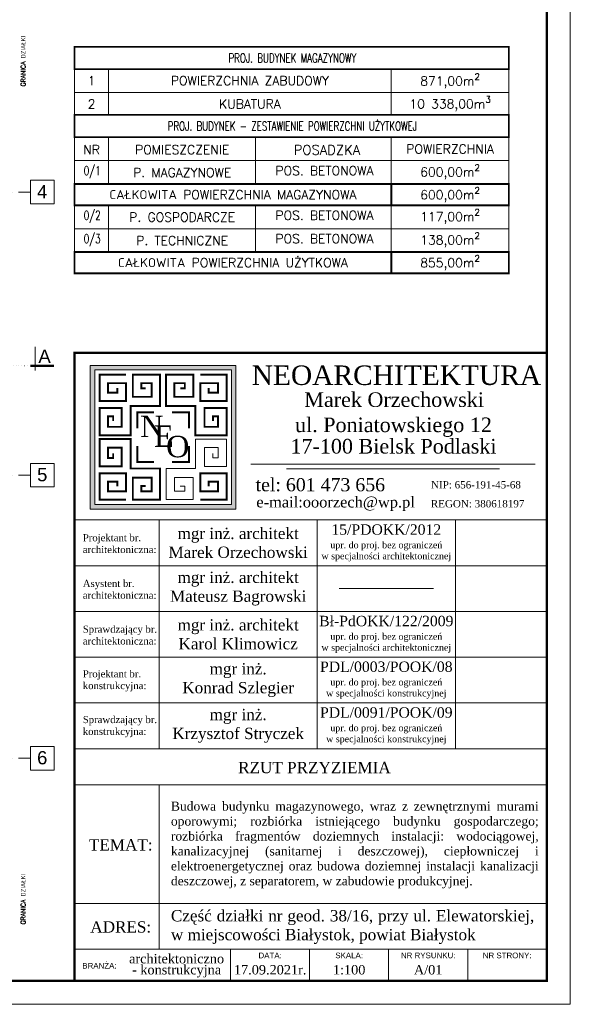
# Model space of a CAD drawing. Header units: millimetres. Extents: x 16720 to 74016, y 25810 to 81213.
# Tile 137 of 256: x 35506 to 36672, y 29136 to 31223. Entities that reach past the tile are written whole.
import ezdxf

# ---------------------------------------------------------------- set-up
doc = ezdxf.new("R2010")
doc.units = ezdxf.units.MM
doc.linetypes.add('ACAD_ISO07W100', pattern=[3, 0, -3])
doc.linetypes.add('DASHDOTX2', pattern=[50.8, 25.4, -12.7, 0, -12.7])
for name, color, linetype, lineweight in [('_O_KROPKOWANE', 2, 'ACAD_ISO07W100', 9), ('_O_OPISY', 110, 'Continuous', 9), ('_O_PRZEKROJOWE', 22, 'Continuous', 9), ('_OPISY', 110, 'Continuous', 9), ('_OŚ', 165, 'DASHDOTX2', 9), ('_RAMKA', 212, 'Continuous', 9)]:
    doc.layers.add(name, color=color, linetype=linetype, lineweight=lineweight)
doc.styles.add('ROMAN', font='romans.shx', dxfattribs={"width": 0.7})
doc.styles.get("Standard").update_dxf_attribs({"font": 'arial.ttf'})

msp = doc.modelspace()

# ---------------------------------------------------------------- hatches: boundary and pattern name
at = {"layer": '_OPISY'}
h = msp.add_hatch(color=256, dxfattribs=at)
h.dxf.hatch_style = 1
h.paths.add_polyline_path([(35654.8, 30490.1), (35654.8, 30185.7), (35963.5, 30185.7), (35963.5, 30490.1)])
h.paths.add_polyline_path([(35953.9, 30480.5), (35953.9, 30195.3), (35664.4, 30195.3), (35664.4, 30480.5)], flags=16)
h.paths.add_polyline_path([(35745.6, 30413.8), (35823.4, 30413.8), (35823.4, 30307.1), (35745.6, 30307.1)], flags=24)
h.paths.add_polyline_path([(35774.7, 30393.1), (35843.1, 30393.1), (35843.1, 30287.1), (35774.7, 30287.1)], flags=24)
h.paths.add_polyline_path([(35800.3, 30371), (35874.1, 30371), (35874.1, 30264.1), (35800.3, 30264.1)], flags=24)

# ---------------------------------------------------------------- linework, layer by layer
at = {"layer": '_O_KROPKOWANE', "ltscale": 2}
msp.add_line((30465.2, 30489.4), (35528.2, 30489.4), dxfattribs=at)
at = {"layer": '_O_PRZEKROJOWE'}
msp.add_lwpolyline([(35538.2, 30479.4), (35538.2, 30529.4)], dxfattribs=at)
at = {"layer": '_O_PRZEKROJOWE', "const_width": 5}
msp.add_lwpolyline([(35528.2, 30489.4), (35578.2, 30489.4)], dxfattribs=at)
at = {"layer": '_OPISY'}
for p, q in [((35621.7, 31117.9), (35621.7, 31021)), ((35643.2, 31117.9), (36541.7, 31117.9)), ((35693.8, 31117.9), (35693.8, 31021)), ((36292.5, 31117.9), (36292.5, 31021)), ((36541.7, 31021), (36541.7, 31117.9)), ((35621.7, 31068.4), (36541.7, 31068.4)), ((35621.7, 31021), (36541.7, 31021)), ((35621.7, 30973.7), (35621.7, 30874.6)), ((35693.8, 30973.7), (35693.8, 30874.6)), ((36004.8, 30973.7), (36004.8, 30874.6)), ((36292.5, 30973.7), (36292.5, 30874.6)), ((36541.7, 30874.6), (36541.7, 30973.7)), ((35621.7, 30924.1), (36541.7, 30924.1)), ((35621.7, 30874.6), (36541.7, 30874.6)), ((35621.7, 30829.5), (35621.7, 30730.4)), ((35621.7, 30829.5), (36541.7, 30829.5)), ((35621.7, 30829.5), (36541.7, 30829.5)), ((35693.8, 30829.5), (35693.8, 30730.4)), ((36004.8, 30829.5), (36004.8, 30730.4)), ((36292.5, 30829.5), (36292.5, 30730.4)), ((36541.7, 30730.4), (36541.7, 30829.5)), ((35621.7, 30779.9), (36541.7, 30779.9)), ((35943.7, 30333.8), (35877.6, 30333.8)), ((35877.6, 30333.8), (35877.6, 30271.5)), ((35943.7, 30276), (35943.7, 30333.8)), ((35925.8, 30315.9), (35896.9, 30315.9)), ((35896.9, 30315.9), (35896.9, 30276)), ((35925.8, 30293.9), (35925.8, 30315.9)), ((35914.8, 30303.5), (35914.8, 30293.9)), ((35914.8, 30293.9), (35925.8, 30293.9)), ((35877.6, 30271.5), (35815.4, 30271.5)), ((35815.4, 30271.5), (35815.4, 30205.5)), ((35896.9, 30276), (35943.7, 30276)), ((36597.4, 30280.6), (35995, 30280.6)), ((36522.1, 30270.6), (36070.3, 30270.6)), ((35873.2, 30252.3), (35833.3, 30252.3)), ((35833.3, 30252.3), (35833.3, 30223.4)), ((35873.2, 30205.5), (35873.2, 30252.3)), ((35833.3, 30223.4), (35855.3, 30223.4)), ((35855.3, 30234.4), (35845.7, 30234.4)), ((35855.3, 30223.4), (35855.3, 30234.4)), ((35815.4, 30205.5), (35873.2, 30205.5)), ((36182, 30017), (36382, 30017))]:
    msp.add_line(p, q, dxfattribs=at)
at = {"layer": '_OPISY', "ltscale": 10, "const_width": 3.83, "elevation": 0}
msp.add_lwpolyline([(35621.7, 31165.3), (36541.7, 31165.3), (36541.7, 31117.9), (35621.7, 31117.9)], close=True, dxfattribs=at)
at = {"layer": '_OPISY', "ltscale": 10, "const_width": 3.83}
msp.add_lwpolyline([(35621.7, 31021), (36541.7, 31021), (36541.7, 30973.7), (35621.7, 30973.7)], close=True, dxfattribs=at)
for points in [[(35621.7, 30874.6), (36541.7, 30874.6), (36541.7, 30829.5), (35621.7, 30829.5), (35621.7, 30874.6)], [(35621.7, 30730.4), (36541.7, 30730.4), (36541.7, 30685.3), (35621.7, 30685.3), (35621.7, 30730.4)]]:
    msp.add_lwpolyline(points, dxfattribs=at)
at = {"layer": '_OPISY'}
for points, const_width in [([(36292.5, 30874.6), (36292.5, 30829.5)], 4.52), ([(36292.5, 30730.4), (36292.5, 30685.3)], 4.52), ([(35703.5, 30372.3), (35703.5, 30381.9), (35692.5, 30381.9), (35692.5, 30359.9), (35721.4, 30359.9), (35721.4, 30399.8), (35674.6, 30399.8), (35674.6, 30342), (35740.7, 30342), (35740.7, 30404.2), (35802.9, 30404.2), (35802.9, 30470.3), (35745.1, 30470.3), (35745.1, 30423.5), (35785, 30423.5), (35785, 30452.4), (35763, 30452.4), (35763, 30441.4), (35772.6, 30441.4)], 4.13), ([(35730.4, 30470.3), (35674.6, 30470.3), (35674.6, 30414.5), (35730.4, 30414.5), (35730.4, 30452.4), (35692.5, 30452.4), (35692.5, 30432.4), (35712.5, 30432.4), (35712.5, 30442)], 4.13), ([(35914.8, 30372.3), (35914.8, 30381.9), (35925.8, 30381.9), (35925.8, 30359.9), (35896.9, 30359.9), (35896.9, 30399.8), (35943.7, 30399.8), (35943.7, 30342), (35877.6, 30342), (35877.6, 30404.2), (35815.4, 30404.2), (35815.4, 30470.3), (35873.2, 30470.3), (35873.2, 30423.5), (35833.3, 30423.5), (35833.3, 30452.4), (35855.3, 30452.4), (35855.3, 30441.4), (35845.7, 30441.4)], 4.13), ([(35887.9, 30470.3), (35943.7, 30470.3), (35943.7, 30414.5), (35887.9, 30414.5), (35887.9, 30452.4), (35925.8, 30452.4), (35925.8, 30432.4), (35905.8, 30432.4), (35905.8, 30442)], 4.13), ([(35754.4, 30356.8), (35754.4, 30390.5), (35790.2, 30390.5)], 4.13), ([(35828.1, 30390.5), (35863.9, 30390.5), (35863.9, 30356.8)], 4.13), ([(35703.5, 30303.5), (35703.5, 30293.9), (35692.5, 30293.9), (35692.5, 30315.9), (35721.4, 30315.9), (35721.4, 30276), (35674.6, 30276), (35674.6, 30333.8), (35740.7, 30333.8), (35740.7, 30271.5), (35802.9, 30271.5), (35802.9, 30205.5), (35745.1, 30205.5), (35745.1, 30252.3), (35785, 30252.3), (35785, 30223.4), (35763, 30223.4), (35763, 30234.4), (35772.6, 30234.4)], 4.13), ([(35790.2, 30285.3), (35754.4, 30285.3), (35754.4, 30318.9)], 4.13), ([(35863.9, 30318.9), (35863.9, 30285.3), (35828.1, 30285.3)], 4.13), ([(35730.4, 30205.5), (35674.6, 30205.5), (35674.6, 30261.3), (35730.4, 30261.3), (35730.4, 30223.4), (35692.5, 30223.4), (35692.5, 30243.4), (35712.5, 30243.4), (35712.5, 30233.8)], 4.13), ([(35887.9, 30205.5), (35943.7, 30205.5), (35943.7, 30261.3), (35887.9, 30261.3), (35887.9, 30223.4), (35925.8, 30223.4), (35925.8, 30243.4), (35905.8, 30243.4), (35905.8, 30233.8)], 4.13)]:
    msp.add_lwpolyline(points, dxfattribs=dict(at, const_width=const_width))
for points in [[(35654.8, 30490.1), (35963.5, 30490.1), (35963.5, 30185.7), (35654.8, 30185.7)], [(35664.4, 30480.5), (35953.9, 30480.5), (35953.9, 30195.3), (35664.4, 30195.3)]]:
    msp.add_lwpolyline(points, close=True, dxfattribs=at)
at = {"layer": '_OŚ'}
for p, q in [((35528.2, 30857.4), (30465.2, 30857.4)), ((35528.2, 30257.4), (30465.2, 30257.4)), ((35528.2, 29657.4), (30465.2, 29657.4))]:
    msp.add_line(p, q, dxfattribs=at)
at = {"layer": '_OŚ', "linetype": 'ByBlock'}
for points in [[(35528.2, 30832.4), (35578.2, 30832.4), (35578.2, 30882.4), (35528.2, 30882.4)], [(35528.2, 30232.4), (35578.2, 30232.4), (35578.2, 30282.4), (35528.2, 30282.4)], [(35528.2, 29632.4), (35578.2, 29632.4), (35578.2, 29682.4), (35528.2, 29682.4)]]:
    msp.add_lwpolyline(points, close=True, dxfattribs=at)
at = {"layer": '_RAMKA'}
for p, q in [((35621.7, 30162.4), (36621.7, 30162.4)), ((35801.1, 30162.4), (35801.1, 29677.6)), ((36135.4, 30162.4), (36135.4, 29677.6)), ((36428.6, 30162.4), (36428.6, 29677.6)), ((35621.7, 30065.4), (36621.7, 30065.4)), ((35621.7, 29968.5), (36621.7, 29968.5)), ((35621.7, 29871.5), (36621.7, 29871.5)), ((35621.7, 29774.6), (36621.7, 29774.6)), ((35621.7, 29677.6), (36621.7, 29677.6)), ((35621.7, 29600.7), (36621.7, 29600.7)), ((35801.1, 29600.7), (35801.1, 29252.8)), ((35621.7, 29349.7), (36621.7, 29349.7)), ((35621.7, 29252.8), (36621.7, 29252.8)), ((35952.3, 29185.8), (35952.3, 29252.8)), ((36119.6, 29185.8), (36119.6, 29252.8)), ((36287, 29185.8), (36287, 29252.8)), ((36454.4, 29185.8), (36454.4, 29252.8))]:
    msp.add_line(p, q, dxfattribs=at)
msp.add_lwpolyline([(30171.7, 33335.8), (36671.7, 33335.8), (36671.7, 29135.8), (30171.7, 29135.8)], close=True, dxfattribs=at)
at = {"layer": '_RAMKA', "const_width": 5}
msp.add_lwpolyline([(30221.7, 33285.8), (36621.7, 33285.8), (36621.7, 29185.8), (30371.7, 29185.8), (30371.7, 32105.8), (30221.7, 32105.8)], close=True, dxfattribs=at)
msp.add_lwpolyline([(36621.7, 29185.8), (35621.7, 29185.8), (35621.7, 30516.8), (36621.7, 30516.8), (36621.7, 29185.8)], dxfattribs=at)

# ---------------------------------------------------------------- texts
at = {"layer": '_O_OPISY', "insert": (35558.2, 30509.4), "char_height": 28, "attachment_point": 5}
msp.add_mtext_dynamic_manual_height_columns('\\pxqc;A', width=127.013, gutter_width=12.5, heights=[0], dxfattribs=at)
at = {"layer": '_OPISY', "color": 1, "char_height": 9.579, "width": 299.326, "attachment_point": 5, "rotation": 89.9988}
for insert in [(35512.9, 31134.9), (35512.9, 29358.5)]:
    msp.add_mtext('{\\Fsimplex|c238;GRANICA DZIAŁKI}', dxfattribs=dict(at, insert=insert))
at = {"layer": '_OPISY', "char_height": 19.158, "attachment_point": 5, "style": 'ROMAN'}
for s, insert, width in [('PROJ. BUDYNEK MAGAZYNOWY', (36083.1, 31141.6), 922.775), ('PROJ. BUDYNEK - ZESTAWIENIE POWIERZCHNI UŻYTKOWEJ', (36083.1, 30997.3), 922.775), ('{\\Fsimplex|c238;0/1}', (35659.1, 30899.6), 516.19), ('{\\Fsimplex|c238;0/2}', (35659.1, 30805), 516.19), ('{\\Fsimplex|c238;0/3}', (35659.1, 30755.4), 516.19)]:
    msp.add_mtext(s, dxfattribs=dict(at, insert=insert, width=width))
at = {"layer": '_OPISY', "char_height": 19.158, "attachment_point": 5}
for s, insert, width in [('{\\Fsimplex|c238;1}', (35657.8, 31093.7), 72.103), ('{\\Fsimplex|c238;POWIERZCHNIA ZABUDOWY}', (35993.1, 31093.7), 598.652), ('\\A1;{\\Fsimplex|c238;871,00m{\\H0.7x;\\S2^ ;}}', (36417.1, 31093.2), 249.244), ('\\A1;{\\Fsimplex|c238;10 338,00m{\\H0.7x;\\S3^ ;}}', (36417.1, 31044.7), 249.244), ('{\\Fsimplex|c238;2}', (35657.8, 31044.2), 72.103), ('{\\Fsimplex|c238;KUBATURA}', (35993.1, 31044.2), 598.652), ('{\\Fsimplex|c238;NR}', (35657.7, 30947.4), 144.907), ('{\\Fsimplex|c238;POMIESZCZENIE}', (35849.7, 30947.4), 414.677), ('{\\Fsimplex|c238; \\H1.067x;POSADZKA}', (36149.8, 30946.9), 346.381), ('{\\Fsimplex|c238;POWIERZCHNIA}', (36417.1, 30948.9), 249.244), ('{\\Fsimplex|c238;POS. BETONOWA}', (36151, 30902.8), 326.118), ('\\A1;{\\Fsimplex|c238;600,00m{\\H0.7x;\\S2^ ;}}', (36417.1, 30900.4), 249.244), ('{\\Fsimplex|c238;P. MAGAZYNOWE}', (35849.7, 30898.9), 414.677), ('\\A1;{\\Fsimplex|c238;600,00m{\\H0.7x;\\S2^ ;}}', (36417.1, 30852), 249.244), ('{\\Fsimplex|c238;CAŁKOWITA POWIERZCHNIA MAGAZYNOWA}', (35957.1, 30852), 670.756), ('{\\Fsimplex|c238;P. GOSPODARCZE}', (35849.7, 30804.3), 414.677), ('{\\Fsimplex|c238;POS. BETONOWA}', (36151, 30808.1), 326.118), ('\\A1;{\\Fsimplex|c238;117,00m{\\H0.7x;\\S2^ ;}}', (36417.1, 30805.8), 249.244), ('{\\Fsimplex|c238;P. TECHNICZNE}', (35849.7, 30754.7), 414.677), ('{\\Fsimplex|c238;POS. BETONOWA}', (36151, 30758.6), 326.118), ('\\A1;{\\Fsimplex|c238;138,00m{\\H0.7x;\\S2^ ;}}', (36417.1, 30756.3), 249.244), ('{\\Fsimplex|c238;CAŁKOWITA POWIERZCHNIA UŻYTKOWA}', (35957.1, 30707.9), 670.756), ('\\A1;{\\Fsimplex|c238;855,00m{\\H0.7x;\\S2^ ;}}', (36417.1, 30707.9), 249.244)]:
    msp.add_mtext(s, dxfattribs=dict(at, insert=insert, width=width))
at = {"layer": '_OPISY'}
for s, width, gutter_width, insert, char_height, attachment_point in [('\\pxqc;4', 127.013, 12.5, (35553.2, 30858.3), 28, 5), ('{\\fTimes New Roman|b0|i0|c238|p18;\\H0.75x;NEOARCHITEKTURA }', 780.78, 50, (35996.9, 30489.9), 55.039, 1), ('\\pxqc;{\\fTimes New Roman|b0|i0|c238|p18;\\H0.75x;Marek Orzechowski}', 5683.106, 50, (36298.6, 30417.3), 41.279, 5), ('{\\fTimes New Roman|b0|i0|c238|p18;\\H0.75x;N}', 3691.735, 50, (35760.7, 30383.5), 60.543, 1), ('\\pxsm1,qc;{\\fTimes New Roman|b0|i0|c238|p18;\\H0.75x;ul. Poniatowskiego 12\\P}', 5301.681, 50, (36297.2, 30359), 41.279, 5), ('{\\fTimes New Roman|b0|i0|c238|p18;\\H0.75x;E}', 3691.735, 50, (35789.9, 30362.8), 60.543, 1), ('{\\fTimes New Roman|b0|i0|c238|p18;\\H0.75x;O}', 3691.735, 50, (35815.5, 30340.8), 60.543, 1), ('\\pxsm1,qc;{\\fTimes New Roman|b0|i0|c238|p18;\\H0.75x;17-100 Bielsk Podlaski}', 6679.707, 50, (36297.2, 30318.5), 41.279, 5), ('\\pxqc;5', 127.013, 12.5, (35553.2, 30258.3), 28, 5), ('\\pxsm1,qc;{\\fTimes New Roman|b0|i0|c238|p18;\\H0.75x;tel: 601 473 656}', 2891.348, 50, (36142.3, 30236.9), 37.086, 5), ('\\pxsm1,qc;{\\fTimes New Roman|b0|i0|c238|p18;\\H0.75x;NIP: 656-191-45-68}', 3150.054, 50, (36471.9, 30236.9), 20.64, 5), ('\\pxsm1,qc;{\\fTimes New Roman|b0|i0|c238|p18;\\H0.75x;e-mail:ooorzech@wp.pl}', 512.419, 50, (36174.6, 30196.7), 30.65, 5), ('\\pxsm1,qc;{\\fTimes New Roman|b0|i0|c238|p18;\\H0.75x;REGON: 380618197}', 3125.568, 50, (36475.4, 30196.7), 20.64, 5), ('\\pxqc;{\\fTimes New Roman|b0|i0|c238|p18;\\H1.2x;mgr inż. architekt \\PMarek Orzechowski}', 6996.397, 50, (35968.2, 30113.9), 20, 5), ('\\pxqc;{\\fTimes New Roman|b0|i0|c238|p18;\\H1.1x;15/PDOKK/2012\\H1.090909x;\\P\\H0.583333x;\\C115;upr. do proj. bez ograniczeń\\Pw specjalności architektonicznej}', 372.218, 50, (36282, 30113.9), 20, 5), ('{\\fTimes New Roman|b0|i0|c238|p18;\\H0.75x;Projektant br. \\Parchitektoniczna:}', 146.935, 50, (35639.2, 30112.2), 20, 4), ('\\pxqc;{\\fTimes New Roman|b0|i0|c238|p18;\\H1.2x;mgr inż. architekt \\PMateusz Bagrowski}', 6996.397, 50, (35968.2, 30017), 20, 5), ('{\\fTimes New Roman|b0|i0|c238|p18;\\H0.75x;Asystent br. \\Parchitektoniczna:}', 131.274, 50, (35639.2, 30015.3), 20, 4), ('{\\fTimes New Roman|b0|i0|c238|p18;\\H0.75x;Sprawdzający br. \\Parchitektoniczna:}', 161.851, 50, (35639.2, 29918.3), 20, 4), ('\\pxqc;{\\fTimes New Roman|b0|i0|c238|p18;\\H1.2x;mgr inż. architekt \\PKarol Klimowicz}', 6996.397, 50, (35968.2, 29920), 20, 5), ('\\pxqc;{\\fTimes New Roman|b0|i0|c238|p18;\\H1.1x;Bł-PdOKK/122/2009\\P\\H0.636363x;\\C115;upr. do proj. bez ograniczeń\\Pw specjalności architektonicznej}', 372.218, 50, (36282, 29920), 20, 5), ('\\pxqc;{\\fTimes New Roman|b0|i0|c238|p18;\\H1.2x;mgr inż. \\PKonrad Szlegier}', 6996.397, 50, (35968.2, 29823.1), 20, 5), ('\\pxqc;{\\fTimes New Roman|b0|i0|c238|p18;\\H1.1x;PDL/0003/POOK/08\\P\\H0.636363x;\\C115;upr. do proj. bez ograniczeń\\Pw specjalności konstrukcyjnej}', 372.218, 50, (36282, 29823.1), 20, 5), ('{\\fTimes New Roman|b0|i0|c238|p18;\\H0.75x;Projektant br. \\Pkonstrukcyjna:}', 149.659, 50, (35639.2, 29821.4), 20, 4), ('\\pxqc;{\\fTimes New Roman|b0|i0|c238|p18;\\H1.2x;mgr inż. \\PKrzysztof Stryczek}', 6996.397, 50, (35968.2, 29726.1), 20, 5), ('\\pxqc;{\\fTimes New Roman|b0|i0|c238|p18;\\H1.1x;PDL/0091/POOK/09\\P\\H0.636363x;\\C115;upr. do proj. bez ograniczeń\\Pw specjalności konstrukcyjnej}', 372.218, 50, (36282, 29726.1), 20, 5), ('{\\fTimes New Roman|b0|i0|c238|p18;\\H0.75x;Sprawdzający br. \\Pkonstrukcyjna:}', 161.851, 50, (35639.2, 29724.4), 20, 4), ('\\pxqc;6', 127.013, 12.5, (35553.2, 29658.3), 28, 5), ('{\\fTimes New Roman|b0|i0|c238|p18;\\H1.2x;RZUT PRZYZIEMIA}', 7623.867, 50, (36129.8, 29637.5), 20, 5), ('\\A1;\\pxqj;{\\fTimes New Roman|b0|i0|c238|p18;Budowa budynku magazynowego, wraz z zewnętrznymi murami oporowymi; rozbiórka istniejącego budynku gospodarczego; rozbiórka fragmentów doziemnych instalacji: wodociągowej, kanalizacyjnej (sanitarnej i deszczowej), ciepłowniczej i elektroenergetycznej oraz budowa doziemnej instalacji kanalizacji deszczowej, z separatorem, w zabudowie produkcyjnej.}', 776.657, 50, (35825.8, 29473.5), 19, 4), ('{\\fTimes New Roman|b0|i0|c238|p18;\\H1.2x;TEMAT:}', 571.53, 50, (35719.5, 29473.5), 20, 5), ('\\pxqj;{\\fTimes New Roman|b0|i0|c238|p18;\\H1.2x;Część działki nr geod. 38/16, przy ul. Elewatorskiej, w miejscowości Białystok, powiat Białystok}', 767.4, 50, (35825.8, 29299.6), 20, 4), ('{\\fTimes New Roman|b0|i0|c238|p18;\\H1.2x;ADRES:}', 571.53, 50, (35719.5, 29299.6), 20, 5), ('\\pxsm0.7;{\\fTimes New Roman|b0|i0|c238|p18;architektoniczno\\P- konstrukcyjna}', 5587.693, 50, (35837.8, 29217.6), 20, 5), ('{\\H1.2x;DATA:}', 571.53, 50, (36036, 29239.4), 10, 5), ('{\\H1.2x;SKALA:}', 571.53, 50, (36203.3, 29239.4), 10, 5), ('{\\H1.2x;NR RYSUNKU:}', 2460.026, 50, (36370.7, 29239.4), 10, 5), ('{\\H1.2x;NR STRONY:}', 2460.026, 50, (36538, 29239.4), 10, 5), ('{\\H1.2x;BRANŻA:}', 571.53, 50, (35638.1, 29217.6), 10, 4), ('\\pxsm0.7;{\\fTimes New Roman|b0|i0|c238|p18;17.09.2021r.}', 215.46, 50, (36036, 29208.9), 20, 5), ('\\pxsm0.7;{\\fTimes New Roman|b0|i0|c238|p18;1:100}', 215.46, 50, (36203.3, 29208.9), 20, 5), ('\\pxsm0.7;{\\fTimes New Roman|b0|i0|c238|p18;A/01}', 215.46, 50, (36370.7, 29208.9), 20, 5)]:
    msp.add_mtext_dynamic_manual_height_columns(s, width=width, gutter_width=gutter_width, heights=[0], dxfattribs=dict(at, insert=insert, char_height=char_height, attachment_point=attachment_point))

doc.saveas('drawing.dxf')
